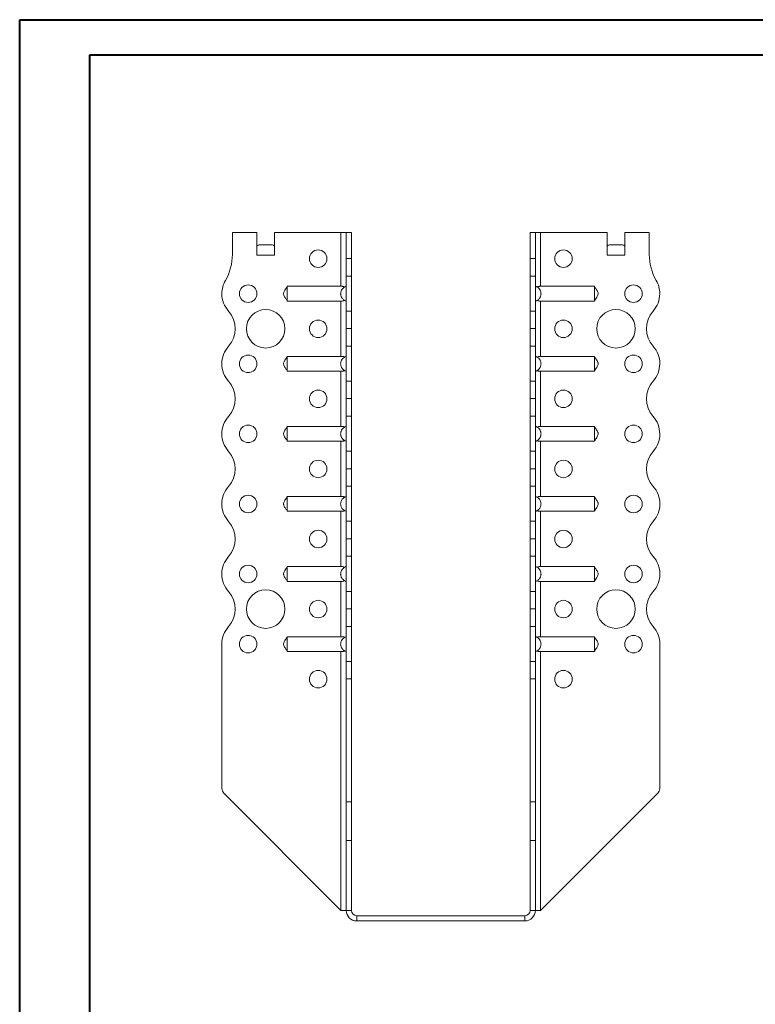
# Model space of a CAD drawing. Header units: millimetres. Extents: x 0 to 210, y 0 to 297.
# Tile 5 of 6: x 0 to 105, y 157 to 297. Entities that reach past the tile are written whole.
import ezdxf

# ---------------------------------------------------------------- set-up
doc = ezdxf.new("R2010")
doc.units = ezdxf.units.MM

msp = doc.modelspace()

# ---------------------------------------------------------------- linework, layer by layer
at = {"color": 7, "linetype": 'Continuous', "lineweight": 40}
for p, q in [((0.08, 0.21), (0.08, 297.21)), ((0.08, 297.21), (210.08, 297.21)), ((10.08, 292.21), (205.08, 292.21)), ((10.08, 5.21), (10.08, 292.21))]:
    msp.add_line(p, q, dxfattribs=at)
at = {"color": 7, "linetype": 'Continuous', "lineweight": 15}
for p, q in [((30.44, 266.86), (30.44, 263.72)), ((33.94, 266.86), (30.44, 266.86)), ((33.94, 263.61), (33.94, 266.86)), ((36.44, 263.61), (36.44, 266.86)), ((45.94, 266.86), (36.44, 266.86)), ((45.94, 266.86), (45.94, 259.17)), ((46.69, 266.86), (45.94, 266.86)), ((47.44, 266.86), (46.69, 266.86)), ((46.69, 263.14), (46.69, 266.86)), ((47.44, 263.14), (47.44, 266.86)), ((72.94, 266.86), (73.69, 266.86)), ((72.94, 263.14), (72.94, 266.86)), ((73.69, 263.14), (73.69, 266.86)), ((74.44, 266.86), (73.69, 266.86)), ((74.44, 259.17), (74.44, 266.86)), ((74.44, 266.86), (83.94, 266.86)), ((83.94, 263.61), (83.94, 266.86)), ((86.44, 263.61), (86.44, 266.86)), ((86.44, 266.86), (89.94, 266.86)), ((89.94, 266.86), (89.94, 263.72)), ((34.26, 265.11), (36.13, 265.11)), ((84.26, 265.11), (86.13, 265.11)), ((33.94, 263.61), (36.44, 263.61)), ((46.69, 263.14), (47.44, 263.14)), ((46.69, 260.64), (46.69, 263.14)), ((47.44, 263.14), (47.44, 260.64)), ((72.94, 263.14), (73.69, 263.14)), ((72.94, 260.64), (72.94, 263.14)), ((73.69, 263.14), (73.69, 260.64)), ((83.94, 263.61), (86.44, 263.61)), ((47.44, 260.64), (46.69, 260.64)), ((46.69, 260.64), (46.69, 255.64)), ((47.44, 255.64), (47.44, 260.64)), ((73.69, 260.64), (72.94, 260.64)), ((72.94, 255.64), (72.94, 260.64)), ((73.69, 255.64), (73.69, 260.64)), ((45.94, 259.17), (38.24, 259.17)), ((74.44, 259.17), (82.14, 259.17)), ((45.94, 257.06), (38.24, 257.06)), ((45.94, 257.06), (45.94, 249.17)), ((74.44, 257.06), (82.14, 257.06)), ((74.44, 249.17), (74.44, 257.06)), ((46.69, 255.64), (47.44, 255.64)), ((46.69, 253.14), (46.69, 255.64)), ((47.44, 255.64), (47.44, 253.14)), ((72.94, 255.64), (73.69, 255.64)), ((72.94, 253.14), (72.94, 255.64)), ((73.69, 255.64), (73.69, 253.14)), ((46.69, 253.14), (47.44, 253.14)), ((46.69, 250.64), (46.69, 253.14)), ((47.44, 253.14), (46.69, 253.14)), ((46.69, 253.14), (46.69, 253.14)), ((47.44, 253.14), (47.44, 250.64)), ((47.44, 253.14), (47.44, 253.14)), ((73.69, 253.14), (72.94, 253.14)), ((72.94, 253.14), (73.69, 253.14)), ((72.94, 253.14), (72.94, 253.14)), ((72.94, 250.64), (72.94, 253.14)), ((73.69, 253.14), (73.69, 253.14)), ((73.69, 253.14), (73.69, 250.64)), ((47.44, 250.64), (46.69, 250.64)), ((46.69, 250.64), (46.69, 245.64)), ((47.44, 245.64), (47.44, 250.64)), ((73.69, 250.64), (72.94, 250.64)), ((72.94, 245.64), (72.94, 250.64)), ((73.69, 245.64), (73.69, 250.64)), ((45.94, 249.17), (38.24, 249.17)), ((74.44, 249.17), (82.14, 249.17)), ((91.44, 248.12), (91.44, 248.12)), ((45.94, 247.06), (38.24, 247.06)), ((45.94, 247.06), (45.94, 239.17)), ((74.44, 247.06), (82.14, 247.06)), ((74.44, 239.17), (74.44, 247.06)), ((46.69, 245.64), (47.44, 245.64)), ((46.69, 243.14), (46.69, 245.64)), ((47.44, 245.64), (47.44, 243.14)), ((72.94, 245.64), (73.69, 245.64)), ((72.94, 243.14), (72.94, 245.64)), ((73.69, 245.64), (73.69, 243.14)), ((47.44, 243.14), (46.69, 243.14)), ((46.69, 243.14), (47.44, 243.14)), ((46.69, 240.64), (46.69, 243.14)), ((46.69, 243.14), (46.69, 243.14)), ((47.44, 243.14), (47.44, 240.64)), ((47.44, 243.14), (47.44, 243.14)), ((72.94, 243.14), (73.69, 243.14)), ((72.94, 240.64), (72.94, 243.14)), ((73.69, 243.14), (72.94, 243.14)), ((72.94, 243.14), (72.94, 243.14)), ((73.69, 243.14), (73.69, 240.64)), ((73.69, 243.14), (73.69, 243.14)), ((47.44, 240.64), (46.69, 240.64)), ((46.69, 240.64), (46.69, 235.64)), ((47.44, 235.64), (47.44, 240.64)), ((73.69, 240.64), (72.94, 240.64)), ((72.94, 235.64), (72.94, 240.64)), ((73.69, 235.64), (73.69, 240.64)), ((45.94, 239.17), (38.24, 239.17)), ((74.44, 239.17), (82.14, 239.17)), ((91.44, 238.11), (91.44, 238.11)), ((45.94, 237.06), (38.24, 237.06)), ((45.94, 237.06), (45.94, 229.17)), ((74.44, 237.06), (82.14, 237.06)), ((74.44, 229.17), (74.44, 237.06)), ((46.69, 235.64), (47.44, 235.64)), ((46.69, 233.14), (46.69, 235.64)), ((47.44, 235.64), (47.44, 233.14)), ((72.94, 235.64), (73.69, 235.64)), ((72.94, 233.14), (72.94, 235.64)), ((73.69, 235.64), (73.69, 233.14)), ((46.69, 233.14), (47.44, 233.14)), ((46.69, 230.64), (46.69, 233.14)), ((47.44, 233.14), (46.69, 233.14)), ((46.69, 233.14), (46.69, 233.14)), ((47.44, 233.14), (47.44, 230.64)), ((47.44, 233.14), (47.44, 233.14)), ((72.94, 233.14), (73.69, 233.14)), ((72.94, 230.64), (72.94, 233.14)), ((73.69, 233.14), (72.94, 233.14)), ((72.94, 233.14), (72.94, 233.14)), ((73.69, 233.14), (73.69, 230.64)), ((73.69, 233.14), (73.69, 233.14)), ((47.44, 230.64), (46.69, 230.64)), ((46.69, 230.64), (46.69, 225.64)), ((47.44, 225.64), (47.44, 230.64)), ((73.69, 230.64), (72.94, 230.64)), ((72.94, 225.64), (72.94, 230.64)), ((73.69, 225.64), (73.69, 230.64)), ((45.94, 229.17), (38.24, 229.17)), ((74.44, 229.17), (82.14, 229.17)), ((91.44, 228.12), (91.44, 228.11)), ((45.94, 227.06), (38.24, 227.06)), ((45.94, 227.06), (45.94, 219.17)), ((74.44, 227.06), (82.14, 227.06)), ((74.44, 219.17), (74.44, 227.06)), ((46.69, 225.64), (47.44, 225.64)), ((46.69, 223.14), (46.69, 225.64)), ((47.44, 225.64), (47.44, 223.14)), ((72.94, 225.64), (73.69, 225.64)), ((72.94, 223.14), (72.94, 225.64)), ((73.69, 225.64), (73.69, 223.14)), ((46.69, 223.14), (47.44, 223.14)), ((46.69, 220.64), (46.69, 223.14)), ((47.44, 223.14), (46.69, 223.14)), ((46.69, 223.14), (46.69, 223.14)), ((47.44, 223.14), (47.44, 220.64)), ((47.44, 223.14), (47.44, 223.14)), ((72.94, 223.14), (73.69, 223.14)), ((72.94, 220.64), (72.94, 223.14)), ((73.69, 223.14), (72.94, 223.14)), ((72.94, 223.14), (72.94, 223.14)), ((73.69, 223.14), (73.69, 220.64)), ((73.69, 223.14), (73.69, 223.14)), ((47.44, 220.64), (46.69, 220.64)), ((46.69, 220.64), (46.69, 215.64)), ((47.44, 215.64), (47.44, 220.64)), ((73.69, 220.64), (72.94, 220.64)), ((72.94, 215.64), (72.94, 220.64)), ((73.69, 215.64), (73.69, 220.64)), ((28.94, 218.11), (28.94, 218.11)), ((45.94, 219.17), (38.24, 219.17)), ((74.44, 219.17), (82.14, 219.17)), ((91.44, 218.12), (91.44, 218.11)), ((45.94, 217.06), (38.24, 217.06)), ((45.94, 217.06), (45.94, 209.17)), ((74.44, 217.06), (82.14, 217.06)), ((74.44, 209.17), (74.44, 217.06)), ((46.69, 215.64), (47.44, 215.64)), ((46.69, 213.14), (46.69, 215.64)), ((47.44, 215.64), (47.44, 213.14)), ((72.94, 215.64), (73.69, 215.64)), ((72.94, 213.14), (72.94, 215.64)), ((73.69, 215.64), (73.69, 213.14)), ((47.44, 213.14), (46.69, 213.14)), ((46.69, 213.14), (47.44, 213.14)), ((46.69, 210.64), (46.69, 213.14)), ((46.69, 213.14), (46.69, 213.14)), ((47.44, 213.14), (47.44, 210.64)), ((47.44, 213.14), (47.44, 213.14)), ((73.69, 213.14), (72.94, 213.14)), ((72.94, 213.14), (73.69, 213.14)), ((72.94, 210.64), (72.94, 213.14)), ((72.94, 213.14), (72.94, 213.14)), ((73.69, 213.14), (73.69, 210.64)), ((73.69, 213.14), (73.69, 213.14)), ((47.44, 210.64), (46.69, 210.64)), ((46.69, 210.64), (46.69, 205.64)), ((47.44, 205.64), (47.44, 210.64)), ((73.69, 210.64), (72.94, 210.64)), ((72.94, 205.64), (72.94, 210.64)), ((73.69, 205.64), (73.69, 210.64)), ((28.94, 208.12), (28.94, 187.53)), ((45.94, 209.17), (38.24, 209.17)), ((74.44, 209.17), (82.14, 209.17)), ((91.44, 208.12), (91.44, 187.53)), ((45.94, 207.06), (38.24, 207.06)), ((45.94, 207.06), (45.94, 170.11)), ((74.44, 207.06), (82.14, 207.06)), ((74.44, 170.11), (74.44, 207.06)), ((46.69, 205.64), (47.44, 205.64)), ((46.69, 203.14), (46.69, 205.64)), ((47.44, 205.64), (47.44, 203.14)), ((72.94, 205.64), (73.69, 205.64)), ((72.94, 203.14), (72.94, 205.64)), ((73.69, 205.64), (73.69, 203.14)), ((47.44, 203.14), (46.69, 203.14)), ((46.69, 185.61), (46.69, 203.14)), ((47.44, 185.61), (47.44, 203.14)), ((73.69, 203.14), (72.94, 203.14)), ((72.94, 185.61), (72.94, 203.14)), ((73.69, 185.61), (73.69, 203.14)), ((45.94, 170.11), (29.24, 186.82)), ((47.44, 185.61), (46.69, 185.61)), ((46.69, 180.11), (46.69, 185.61)), ((47.44, 180.11), (47.44, 185.61)), ((72.94, 185.61), (73.69, 185.61)), ((72.94, 180.11), (72.94, 185.61)), ((73.69, 180.11), (73.69, 185.61)), ((74.44, 170.11), (91.15, 186.82)), ((46.69, 180.11), (47.44, 180.11)), ((46.69, 170.11), (46.69, 180.11)), ((47.44, 170.11), (47.44, 180.11)), ((72.94, 170.11), (72.94, 180.11)), ((72.94, 180.11), (73.69, 180.11)), ((73.69, 170.11), (73.69, 180.11)), ((45.94, 170.11), (46.69, 170.11)), ((46.69, 170.11), (47.44, 170.11)), ((72.94, 170.11), (73.69, 170.11)), ((73.69, 170.11), (74.44, 170.11)), ((48.19, 169.36), (48.19, 168.61)), ((72.19, 169.36), (48.19, 169.36)), ((72.19, 168.61), (48.19, 168.61)), ((72.19, 169.36), (72.19, 168.61))]:
    msp.add_line(p, q, dxfattribs=at)
for centre, radius in [((42.69, 263.11), 1.25), ((77.69, 263.11), 1.25), ((32.69, 258.11), 1.25), ((87.69, 258.11), 1.25), ((35.19, 253.11), 2.75), ((85.19, 253.11), 2.75), ((42.69, 253.11), 1.25), ((77.69, 253.11), 1.25), ((32.69, 248.11), 1.25), ((87.69, 248.11), 1.25), ((42.69, 243.11), 1.25), ((77.69, 243.11), 1.25), ((32.69, 238.11), 1.25), ((87.69, 238.11), 1.25), ((42.69, 233.11), 1.25), ((77.69, 233.11), 1.25), ((32.69, 228.11), 1.25), ((87.69, 228.11), 1.25), ((42.69, 223.11), 1.25), ((77.69, 223.11), 1.25), ((32.69, 218.11), 1.25), ((87.69, 218.11), 1.25), ((35.19, 213.11), 2.75), ((85.19, 213.11), 2.75), ((42.69, 213.11), 1.25), ((77.69, 213.11), 1.25), ((32.69, 208.11), 1.25), ((87.69, 208.11), 1.25), ((42.69, 203.11), 1.25), ((77.69, 203.11), 1.25)]:
    msp.add_circle(centre, radius, dxfattribs=at)
for centre, radius, start, end in [((22.94, 263.72), 7.5, 330.0736, 0), ((97.44, 263.72), 7.5, 180, 209.9264), ((32.69, 258.11), 3.75, 150.0736, 179.9591), ((87.69, 258.11), 3.75, 0.0409, 29.9264), ((32.69, 258.12), 3.75, 180, 221.8123), ((87.69, 258.12), 3.75, 318.1877, 0), ((27.1, 253.11), 3.75, 318.1863, 41.8123), ((93.28, 253.11), 3.75, 138.1877, 221.8196), ((32.69, 248.11), 3.75, 138.1863, 180), ((87.7, 248.12), 3.75, 0, 41.8196), ((32.69, 248.11), 3.75, 180, 221.8137), ((87.69, 248.12), 3.75, 318.1877, 0), ((27.1, 243.11), 3.75, 318.1863, 41.8137), ((93.28, 243.11), 3.75, 138.1877, 221.8123), ((32.69, 238.11), 3.75, 138.1863, 180), ((87.69, 238.11), 3.75, 0, 41.8123), ((32.69, 238.11), 3.75, 180, 221.8137), ((87.7, 238.11), 3.75, 318.1804, 0), ((27.1, 233.11), 3.75, 318.1863, 41.8137), ((93.28, 233.11), 3.75, 138.1804, 221.8196), ((32.69, 228.11), 3.75, 138.1863, 180), ((87.7, 228.12), 3.75, 0, 41.8196), ((32.69, 228.11), 3.75, 180, 221.8137), ((87.7, 228.11), 3.75, 318.1804, 0), ((27.1, 223.11), 3.75, 318.1877, 41.8137), ((93.28, 223.11), 3.75, 138.1804, 221.8196), ((32.69, 218.11), 3.75, 138.1877, 180), ((87.7, 218.12), 3.75, 0, 41.8196), ((32.69, 218.11), 3.75, 180, 221.8196), ((87.7, 218.11), 3.75, 318.1804, 0), ((27.1, 213.11), 3.75, 318.1804, 41.8196), ((93.28, 213.11), 3.75, 138.1804, 221.8196), ((32.69, 208.12), 3.75, 138.1804, 180), ((87.7, 208.12), 3.75, 0, 41.8196), ((29.94, 187.53), 1, 180, 225), ((90.44, 187.53), 1, 315, 0), ((48.19, 170.11), 1.5, 180, 270), ((48.19, 170.11), 0.75, 180, 270), ((72.19, 170.11), 1.5, 270, 0), ((72.19, 170.11), 0.75, 270, 0)]:
    msp.add_arc(centre, radius, start, end, dxfattribs=at)
for centre, start_param, end_param in [((34.26, 263.61), 0, 0.523599), ((36.13, 263.61), 5.759587, 6.283185), ((84.26, 263.61), 0, 0.523599), ((86.13, 263.61), 5.759587, 6.283185)]:
    msp.add_ellipse(centre, major_axis=(0, 1.5), ratio=0.416667, start_param=start_param, end_param=end_param, dxfattribs=at)
for points, knots in [([(38.24, 259.12), (38.23, 259.08), (38.2, 259.01), (38.09, 258.85), (37.95, 258.65), (37.81, 258.42), (37.74, 258.22), (37.74, 258.04), (37.79, 257.87), (37.89, 257.67), (38.02, 257.47), (38.16, 257.3), (38.21, 257.18), (38.24, 257.11)], [0, 0, 0, 0, 0.074836, 0.14371, 0.270797, 0.374245, 0.474653, 0.529435, 0.589306, 0.699735, 0.799242, 0.886571, 1, 1, 1, 1]), ([(38.24, 259.17), (38.24, 259.16), (38.24, 259.14), (38.24, 259.09), (38.24, 259.06), (38.24, 258.99), (38.24, 258.95), (38.24, 258.87), (38.24, 258.82), (38.24, 258.73), (38.24, 258.68), (38.24, 258.58), (38.24, 258.52), (38.24, 258.41), (38.24, 258.35), (38.24, 258.23), (38.24, 258.17), (38.24, 258), (38.24, 257.88), (38.24, 257.65), (38.24, 257.55), (38.24, 257.36), (38.24, 257.28), (38.24, 257.17), (38.24, 257.14), (38.24, 257.09), (38.24, 257.07), (38.24, 257.06)], [0, 0, 0, 0, 0.0625, 0.0625, 0.125, 0.125, 0.1875, 0.1875, 0.25, 0.25, 0.3125, 0.3125, 0.375, 0.375, 0.4375, 0.4375, 0.5, 0.5, 0.625, 0.625, 0.75, 0.75, 0.875, 0.875, 0.9375, 0.9375, 1, 1, 1, 1]), ([(46.69, 257.06), (46.64, 257.07), (46.58, 257.09), (46.47, 257.14), (46.42, 257.17), (46.32, 257.24), (46.28, 257.28), (46.19, 257.36), (46.15, 257.41), (46.08, 257.5), (46.05, 257.55), (45.99, 257.65), (45.97, 257.71), (45.93, 257.82), (45.92, 257.88), (45.9, 258), (45.89, 258.06), (45.89, 258.17), (45.9, 258.23), (45.92, 258.35), (45.93, 258.41), (45.99, 258.58), (46.04, 258.68), (46.19, 258.87), (46.27, 258.95), (46.42, 259.06), (46.47, 259.09), (46.58, 259.14), (46.64, 259.16), (46.69, 259.17)], [0, 0, 0, 0, 0.0625, 0.0625, 0.125, 0.125, 0.1875, 0.1875, 0.25, 0.25, 0.3125, 0.3125, 0.375, 0.375, 0.4375, 0.4375, 0.5, 0.5, 0.5625, 0.5625, 0.625, 0.625, 0.75, 0.75, 0.875, 0.875, 0.9375, 0.9375, 1, 1, 1, 1]), ([(45.94, 259.17), (45.99, 259.17), (46.04, 259.17), (46.14, 259.17), (46.19, 259.16), (46.28, 259.15), (46.32, 259.14), (46.4, 259.12), (46.44, 259.1), (46.47, 259.08)], [0, 0, 0, 0, 0.25, 0.25, 0.5, 0.5, 0.75, 0.75, 1, 1, 1, 1]), ([(73.69, 257.06), (73.75, 257.07), (73.81, 257.09), (73.92, 257.14), (73.97, 257.17), (74.07, 257.24), (74.11, 257.28), (74.2, 257.36), (74.24, 257.41), (74.31, 257.5), (74.34, 257.55), (74.4, 257.65), (74.42, 257.71), (74.46, 257.82), (74.47, 257.88), (74.49, 258), (74.49, 258.06), (74.49, 258.17), (74.49, 258.23), (74.47, 258.35), (74.46, 258.41), (74.4, 258.58), (74.34, 258.68), (74.2, 258.87), (74.12, 258.95), (73.97, 259.06), (73.92, 259.09), (73.81, 259.14), (73.75, 259.16), (73.69, 259.17)], [0, 0, 0, 0, 0.0625, 0.0625, 0.125, 0.125, 0.1875, 0.1875, 0.25, 0.25, 0.3125, 0.3125, 0.375, 0.375, 0.4375, 0.4375, 0.5, 0.5, 0.5625, 0.5625, 0.625, 0.625, 0.75, 0.75, 0.875, 0.875, 0.9375, 0.9375, 1, 1, 1, 1]), ([(74.44, 259.17), (74.39, 259.17), (74.34, 259.17), (74.25, 259.17), (74.2, 259.16), (74.11, 259.15), (74.07, 259.14), (73.98, 259.12), (73.95, 259.1), (73.91, 259.08)], [0, 0, 0, 0, 0.25, 0.25, 0.5, 0.5, 0.75, 0.75, 1, 1, 1, 1]), ([(82.14, 259.17), (82.15, 259.16), (82.14, 259.14), (82.14, 259.09), (82.14, 259.06), (82.14, 258.99), (82.14, 258.95), (82.14, 258.87), (82.14, 258.82), (82.14, 258.73), (82.14, 258.68), (82.14, 258.58), (82.14, 258.52), (82.14, 258.41), (82.14, 258.35), (82.14, 258.23), (82.14, 258.17), (82.14, 258), (82.14, 257.88), (82.14, 257.65), (82.14, 257.55), (82.14, 257.36), (82.14, 257.28), (82.14, 257.17), (82.14, 257.14), (82.14, 257.09), (82.15, 257.07), (82.14, 257.06)], [0, 0, 0, 0, 0.0625, 0.0625, 0.125, 0.125, 0.1875, 0.1875, 0.25, 0.25, 0.3125, 0.3125, 0.375, 0.375, 0.4375, 0.4375, 0.5, 0.5, 0.625, 0.625, 0.75, 0.75, 0.875, 0.875, 0.9375, 0.9375, 1, 1, 1, 1]), ([(82.14, 257.11), (82.16, 257.15), (82.19, 257.22), (82.3, 257.38), (82.44, 257.58), (82.58, 257.81), (82.65, 258.01), (82.65, 258.18), (82.6, 258.36), (82.5, 258.56), (82.37, 258.76), (82.23, 258.92), (82.18, 259.05), (82.14, 259.12)], [0, 0, 0, 0, 0.074836, 0.14371, 0.270797, 0.374245, 0.474653, 0.529435, 0.589306, 0.699735, 0.799242, 0.886571, 1, 1, 1, 1]), ([(46.47, 257.15), (46.44, 257.13), (46.4, 257.11), (46.32, 257.09), (46.28, 257.08), (46.14, 257.06), (46.05, 257.06), (45.94, 257.06)], [0, 0, 0, 0, 0.25, 0.25, 0.5, 0.5, 1, 1, 1, 1]), ([(73.91, 257.15), (73.95, 257.13), (73.98, 257.11), (74.06, 257.09), (74.11, 257.08), (74.24, 257.06), (74.34, 257.06), (74.44, 257.06)], [0, 0, 0, 0, 0.25, 0.25, 0.5, 0.5, 1, 1, 1, 1]), ([(38.24, 249.12), (38.23, 249.08), (38.2, 249.01), (38.09, 248.85), (37.95, 248.65), (37.81, 248.42), (37.74, 248.22), (37.74, 248.04), (37.79, 247.87), (37.89, 247.67), (38.02, 247.47), (38.16, 247.3), (38.21, 247.18), (38.24, 247.11)], [0, 0, 0, 0, 0.074836, 0.14371, 0.270797, 0.374245, 0.474653, 0.529435, 0.589306, 0.699735, 0.799242, 0.886571, 1, 1, 1, 1]), ([(38.24, 249.17), (38.24, 249.16), (38.24, 249.14), (38.24, 249.09), (38.24, 249.06), (38.24, 248.99), (38.24, 248.95), (38.24, 248.87), (38.24, 248.82), (38.24, 248.73), (38.24, 248.68), (38.24, 248.58), (38.24, 248.52), (38.24, 248.41), (38.24, 248.35), (38.24, 248.23), (38.24, 248.17), (38.24, 248), (38.24, 247.88), (38.24, 247.65), (38.24, 247.55), (38.24, 247.36), (38.24, 247.28), (38.24, 247.17), (38.24, 247.14), (38.24, 247.09), (38.24, 247.07), (38.24, 247.06)], [0, 0, 0, 0, 0.0625, 0.0625, 0.125, 0.125, 0.1875, 0.1875, 0.25, 0.25, 0.3125, 0.3125, 0.375, 0.375, 0.4375, 0.4375, 0.5, 0.5, 0.625, 0.625, 0.75, 0.75, 0.875, 0.875, 0.9375, 0.9375, 1, 1, 1, 1]), ([(46.69, 247.06), (46.64, 247.07), (46.58, 247.09), (46.47, 247.14), (46.42, 247.17), (46.32, 247.24), (46.28, 247.28), (46.19, 247.36), (46.15, 247.41), (46.08, 247.5), (46.05, 247.55), (45.99, 247.65), (45.97, 247.71), (45.93, 247.82), (45.92, 247.88), (45.9, 248), (45.89, 248.06), (45.89, 248.17), (45.9, 248.23), (45.92, 248.35), (45.93, 248.41), (45.99, 248.58), (46.04, 248.68), (46.19, 248.87), (46.27, 248.95), (46.42, 249.06), (46.47, 249.09), (46.58, 249.14), (46.64, 249.16), (46.69, 249.17)], [0, 0, 0, 0, 0.0625, 0.0625, 0.125, 0.125, 0.1875, 0.1875, 0.25, 0.25, 0.3125, 0.3125, 0.375, 0.375, 0.4375, 0.4375, 0.5, 0.5, 0.5625, 0.5625, 0.625, 0.625, 0.75, 0.75, 0.875, 0.875, 0.9375, 0.9375, 1, 1, 1, 1]), ([(45.94, 249.17), (45.99, 249.17), (46.04, 249.17), (46.14, 249.17), (46.19, 249.16), (46.28, 249.15), (46.32, 249.14), (46.4, 249.12), (46.44, 249.1), (46.47, 249.08)], [0, 0, 0, 0, 0.25, 0.25, 0.5, 0.5, 0.75, 0.75, 1, 1, 1, 1]), ([(73.69, 247.06), (73.75, 247.07), (73.81, 247.09), (73.92, 247.14), (73.97, 247.17), (74.07, 247.24), (74.11, 247.28), (74.2, 247.36), (74.24, 247.41), (74.31, 247.5), (74.34, 247.55), (74.4, 247.65), (74.42, 247.71), (74.46, 247.82), (74.47, 247.88), (74.49, 248), (74.49, 248.06), (74.49, 248.17), (74.49, 248.23), (74.47, 248.35), (74.46, 248.41), (74.4, 248.58), (74.34, 248.68), (74.2, 248.87), (74.12, 248.95), (73.97, 249.06), (73.92, 249.09), (73.81, 249.14), (73.75, 249.16), (73.69, 249.17)], [0, 0, 0, 0, 0.0625, 0.0625, 0.125, 0.125, 0.1875, 0.1875, 0.25, 0.25, 0.3125, 0.3125, 0.375, 0.375, 0.4375, 0.4375, 0.5, 0.5, 0.5625, 0.5625, 0.625, 0.625, 0.75, 0.75, 0.875, 0.875, 0.9375, 0.9375, 1, 1, 1, 1]), ([(74.44, 249.17), (74.39, 249.17), (74.34, 249.17), (74.25, 249.17), (74.2, 249.16), (74.06, 249.14), (73.98, 249.12), (73.91, 249.08)], [0, 0, 0, 0, 0.25, 0.25, 0.5, 0.5, 1, 1, 1, 1]), ([(82.14, 249.17), (82.15, 249.16), (82.14, 249.14), (82.14, 249.09), (82.14, 249.06), (82.14, 248.99), (82.14, 248.95), (82.14, 248.87), (82.14, 248.82), (82.14, 248.73), (82.14, 248.68), (82.14, 248.58), (82.14, 248.52), (82.14, 248.41), (82.14, 248.35), (82.14, 248.23), (82.14, 248.17), (82.14, 248), (82.14, 247.88), (82.14, 247.65), (82.14, 247.55), (82.14, 247.36), (82.14, 247.28), (82.14, 247.17), (82.14, 247.14), (82.14, 247.09), (82.15, 247.07), (82.14, 247.06)], [0, 0, 0, 0, 0.0625, 0.0625, 0.125, 0.125, 0.1875, 0.1875, 0.25, 0.25, 0.3125, 0.3125, 0.375, 0.375, 0.4375, 0.4375, 0.5, 0.5, 0.625, 0.625, 0.75, 0.75, 0.875, 0.875, 0.9375, 0.9375, 1, 1, 1, 1]), ([(82.14, 247.11), (82.16, 247.15), (82.19, 247.22), (82.3, 247.38), (82.44, 247.58), (82.58, 247.81), (82.65, 248.01), (82.65, 248.18), (82.6, 248.36), (82.5, 248.56), (82.37, 248.76), (82.23, 248.92), (82.18, 249.05), (82.14, 249.12)], [0, 0, 0, 0, 0.074836, 0.14371, 0.270797, 0.374245, 0.474653, 0.529435, 0.589306, 0.699735, 0.799242, 0.886571, 1, 1, 1, 1]), ([(46.47, 247.15), (46.44, 247.13), (46.4, 247.11), (46.32, 247.09), (46.28, 247.08), (46.14, 247.06), (46.05, 247.06), (45.94, 247.06)], [0, 0, 0, 0, 0.25, 0.25, 0.5, 0.5, 1, 1, 1, 1]), ([(73.91, 247.15), (73.95, 247.13), (73.98, 247.11), (74.06, 247.09), (74.11, 247.08), (74.24, 247.06), (74.34, 247.06), (74.44, 247.06)], [0, 0, 0, 0, 0.25, 0.25, 0.5, 0.5, 1, 1, 1, 1]), ([(38.24, 239.12), (38.23, 239.08), (38.2, 239.01), (38.09, 238.85), (37.95, 238.65), (37.81, 238.42), (37.74, 238.22), (37.74, 238.04), (37.79, 237.87), (37.89, 237.67), (38.02, 237.47), (38.16, 237.3), (38.21, 237.18), (38.24, 237.11)], [0, 0, 0, 0, 0.074836, 0.14371, 0.270797, 0.374245, 0.474653, 0.529435, 0.589306, 0.699735, 0.799242, 0.886571, 1, 1, 1, 1]), ([(38.24, 239.17), (38.24, 239.16), (38.24, 239.14), (38.24, 239.09), (38.24, 239.06), (38.24, 238.99), (38.24, 238.95), (38.24, 238.87), (38.24, 238.82), (38.24, 238.73), (38.24, 238.68), (38.24, 238.58), (38.24, 238.52), (38.24, 238.41), (38.24, 238.35), (38.24, 238.23), (38.24, 238.17), (38.24, 238), (38.24, 237.88), (38.24, 237.65), (38.24, 237.55), (38.24, 237.36), (38.24, 237.28), (38.24, 237.17), (38.24, 237.14), (38.24, 237.09), (38.24, 237.07), (38.24, 237.06)], [0, 0, 0, 0, 0.0625, 0.0625, 0.125, 0.125, 0.1875, 0.1875, 0.25, 0.25, 0.3125, 0.3125, 0.375, 0.375, 0.4375, 0.4375, 0.5, 0.5, 0.625, 0.625, 0.75, 0.75, 0.875, 0.875, 0.9375, 0.9375, 1, 1, 1, 1]), ([(46.69, 237.06), (46.64, 237.07), (46.58, 237.09), (46.47, 237.14), (46.42, 237.17), (46.32, 237.24), (46.28, 237.28), (46.19, 237.36), (46.15, 237.41), (46.08, 237.5), (46.05, 237.55), (45.99, 237.65), (45.97, 237.71), (45.93, 237.82), (45.92, 237.88), (45.9, 238), (45.89, 238.06), (45.89, 238.17), (45.9, 238.23), (45.92, 238.35), (45.93, 238.41), (45.99, 238.58), (46.04, 238.68), (46.19, 238.87), (46.27, 238.95), (46.42, 239.06), (46.47, 239.09), (46.58, 239.14), (46.64, 239.16), (46.69, 239.17)], [0, 0, 0, 0, 0.0625, 0.0625, 0.125, 0.125, 0.1875, 0.1875, 0.25, 0.25, 0.3125, 0.3125, 0.375, 0.375, 0.4375, 0.4375, 0.5, 0.5, 0.5625, 0.5625, 0.625, 0.625, 0.75, 0.75, 0.875, 0.875, 0.9375, 0.9375, 1, 1, 1, 1]), ([(45.94, 239.17), (45.99, 239.17), (46.04, 239.17), (46.14, 239.17), (46.19, 239.16), (46.28, 239.15), (46.32, 239.14), (46.4, 239.12), (46.44, 239.1), (46.47, 239.08)], [0, 0, 0, 0, 0.25, 0.25, 0.5, 0.5, 0.75, 0.75, 1, 1, 1, 1]), ([(73.69, 237.06), (73.75, 237.07), (73.81, 237.09), (73.92, 237.14), (73.97, 237.17), (74.07, 237.24), (74.11, 237.28), (74.2, 237.36), (74.24, 237.41), (74.31, 237.5), (74.34, 237.55), (74.4, 237.65), (74.42, 237.71), (74.46, 237.82), (74.47, 237.88), (74.49, 238), (74.49, 238.06), (74.49, 238.17), (74.49, 238.23), (74.47, 238.35), (74.46, 238.41), (74.4, 238.58), (74.34, 238.68), (74.2, 238.87), (74.12, 238.95), (73.97, 239.06), (73.92, 239.09), (73.81, 239.14), (73.75, 239.16), (73.69, 239.17)], [0, 0, 0, 0, 0.0625, 0.0625, 0.125, 0.125, 0.1875, 0.1875, 0.25, 0.25, 0.3125, 0.3125, 0.375, 0.375, 0.4375, 0.4375, 0.5, 0.5, 0.5625, 0.5625, 0.625, 0.625, 0.75, 0.75, 0.875, 0.875, 0.9375, 0.9375, 1, 1, 1, 1]), ([(74.44, 239.17), (74.39, 239.17), (74.34, 239.17), (74.25, 239.17), (74.2, 239.16), (74.06, 239.14), (73.98, 239.12), (73.91, 239.08)], [0, 0, 0, 0, 0.25, 0.25, 0.5, 0.5, 1, 1, 1, 1]), ([(82.14, 239.17), (82.15, 239.16), (82.14, 239.14), (82.14, 239.09), (82.14, 239.06), (82.14, 238.99), (82.14, 238.95), (82.14, 238.87), (82.14, 238.82), (82.14, 238.73), (82.14, 238.68), (82.14, 238.58), (82.14, 238.52), (82.14, 238.41), (82.14, 238.35), (82.14, 238.23), (82.14, 238.17), (82.14, 238), (82.14, 237.88), (82.14, 237.65), (82.14, 237.55), (82.14, 237.36), (82.14, 237.28), (82.14, 237.17), (82.14, 237.14), (82.14, 237.09), (82.15, 237.07), (82.14, 237.06)], [0, 0, 0, 0, 0.0625, 0.0625, 0.125, 0.125, 0.1875, 0.1875, 0.25, 0.25, 0.3125, 0.3125, 0.375, 0.375, 0.4375, 0.4375, 0.5, 0.5, 0.625, 0.625, 0.75, 0.75, 0.875, 0.875, 0.9375, 0.9375, 1, 1, 1, 1]), ([(82.14, 237.11), (82.16, 237.15), (82.19, 237.22), (82.3, 237.38), (82.44, 237.58), (82.58, 237.81), (82.65, 238.01), (82.65, 238.18), (82.6, 238.36), (82.5, 238.56), (82.37, 238.76), (82.23, 238.92), (82.18, 239.05), (82.14, 239.12)], [0, 0, 0, 0, 0.074836, 0.14371, 0.270797, 0.374245, 0.474653, 0.529435, 0.589306, 0.699735, 0.799242, 0.886571, 1, 1, 1, 1]), ([(46.47, 237.15), (46.44, 237.13), (46.4, 237.11), (46.32, 237.09), (46.28, 237.08), (46.14, 237.06), (46.05, 237.06), (45.94, 237.06)], [0, 0, 0, 0, 0.25, 0.25, 0.5, 0.5, 1, 1, 1, 1]), ([(73.91, 237.15), (73.95, 237.13), (73.98, 237.11), (74.06, 237.09), (74.11, 237.08), (74.24, 237.06), (74.34, 237.06), (74.44, 237.06)], [0, 0, 0, 0, 0.25, 0.25, 0.5, 0.5, 1, 1, 1, 1]), ([(38.24, 229.12), (38.23, 229.08), (38.2, 229.01), (38.09, 228.85), (37.95, 228.65), (37.81, 228.42), (37.74, 228.22), (37.74, 228.04), (37.79, 227.87), (37.89, 227.67), (38.02, 227.47), (38.16, 227.3), (38.21, 227.18), (38.24, 227.11)], [0, 0, 0, 0, 0.0748357, 0.1437103, 0.2707967, 0.374245, 0.474653, 0.5294349, 0.5893057, 0.6997351, 0.7992425, 0.886571, 1, 1, 1, 1]), ([(38.24, 229.17), (38.24, 229.16), (38.24, 229.14), (38.24, 229.09), (38.24, 229.06), (38.24, 228.99), (38.24, 228.95), (38.24, 228.87), (38.24, 228.82), (38.24, 228.73), (38.24, 228.68), (38.24, 228.58), (38.24, 228.52), (38.24, 228.41), (38.24, 228.35), (38.24, 228.23), (38.24, 228.17), (38.24, 228), (38.24, 227.88), (38.24, 227.65), (38.24, 227.55), (38.24, 227.36), (38.24, 227.28), (38.24, 227.17), (38.24, 227.14), (38.24, 227.09), (38.24, 227.07), (38.24, 227.06)], [0, 0, 0, 0, 0.0625, 0.0625, 0.125, 0.125, 0.1875, 0.1875, 0.25, 0.25, 0.3125, 0.3125, 0.375, 0.375, 0.4375, 0.4375, 0.5, 0.5, 0.625, 0.625, 0.75, 0.75, 0.875, 0.875, 0.9375, 0.9375, 1, 1, 1, 1]), ([(46.69, 227.06), (46.64, 227.07), (46.58, 227.09), (46.47, 227.14), (46.42, 227.17), (46.32, 227.24), (46.28, 227.28), (46.19, 227.36), (46.15, 227.41), (46.08, 227.5), (46.05, 227.55), (45.99, 227.65), (45.97, 227.71), (45.93, 227.82), (45.92, 227.88), (45.9, 228), (45.89, 228.06), (45.89, 228.17), (45.9, 228.23), (45.92, 228.35), (45.93, 228.41), (45.99, 228.58), (46.04, 228.68), (46.19, 228.87), (46.27, 228.95), (46.42, 229.06), (46.47, 229.09), (46.58, 229.14), (46.64, 229.16), (46.69, 229.17)], [0, 0, 0, 0, 0.0625, 0.0625, 0.125, 0.125, 0.1875, 0.1875, 0.25, 0.25, 0.3125, 0.3125, 0.375, 0.375, 0.4375, 0.4375, 0.5, 0.5, 0.5625, 0.5625, 0.625, 0.625, 0.75, 0.75, 0.875, 0.875, 0.9375, 0.9375, 1, 1, 1, 1]), ([(45.94, 229.17), (45.99, 229.17), (46.04, 229.17), (46.14, 229.17), (46.19, 229.16), (46.28, 229.15), (46.32, 229.14), (46.4, 229.12), (46.44, 229.1), (46.47, 229.08)], [0, 0, 0, 0, 0.25, 0.25, 0.5, 0.5, 0.75, 0.75, 1, 1, 1, 1]), ([(73.69, 227.06), (73.75, 227.07), (73.81, 227.09), (73.92, 227.14), (73.97, 227.17), (74.07, 227.24), (74.11, 227.28), (74.2, 227.36), (74.24, 227.41), (74.31, 227.5), (74.34, 227.55), (74.4, 227.65), (74.42, 227.71), (74.46, 227.82), (74.47, 227.88), (74.49, 228), (74.49, 228.06), (74.49, 228.17), (74.49, 228.23), (74.47, 228.35), (74.46, 228.41), (74.4, 228.58), (74.34, 228.68), (74.2, 228.87), (74.12, 228.95), (73.97, 229.06), (73.92, 229.09), (73.81, 229.14), (73.75, 229.16), (73.69, 229.17)], [0, 0, 0, 0, 0.0625, 0.0625, 0.125, 0.125, 0.1875, 0.1875, 0.25, 0.25, 0.3125, 0.3125, 0.375, 0.375, 0.4375, 0.4375, 0.5, 0.5, 0.5625, 0.5625, 0.625, 0.625, 0.75, 0.75, 0.875, 0.875, 0.9375, 0.9375, 1, 1, 1, 1]), ([(74.44, 229.17), (74.39, 229.17), (74.34, 229.17), (74.25, 229.17), (74.2, 229.16), (74.06, 229.14), (73.98, 229.12), (73.91, 229.08)], [0, 0, 0, 0, 0.25, 0.25, 0.5, 0.5, 1, 1, 1, 1]), ([(82.14, 229.17), (82.15, 229.16), (82.14, 229.14), (82.14, 229.09), (82.14, 229.06), (82.14, 228.99), (82.14, 228.95), (82.14, 228.87), (82.14, 228.82), (82.14, 228.73), (82.14, 228.68), (82.14, 228.58), (82.14, 228.52), (82.14, 228.41), (82.14, 228.35), (82.14, 228.23), (82.14, 228.17), (82.14, 228), (82.14, 227.88), (82.14, 227.65), (82.14, 227.55), (82.14, 227.36), (82.14, 227.28), (82.14, 227.17), (82.14, 227.14), (82.14, 227.09), (82.15, 227.07), (82.14, 227.06)], [0, 0, 0, 0, 0.0625, 0.0625, 0.125, 0.125, 0.1875, 0.1875, 0.25, 0.25, 0.3125, 0.3125, 0.375, 0.375, 0.4375, 0.4375, 0.5, 0.5, 0.625, 0.625, 0.75, 0.75, 0.875, 0.875, 0.9375, 0.9375, 1, 1, 1, 1]), ([(82.14, 227.11), (82.16, 227.15), (82.19, 227.22), (82.3, 227.38), (82.44, 227.58), (82.58, 227.81), (82.65, 228.01), (82.65, 228.18), (82.6, 228.36), (82.5, 228.56), (82.37, 228.76), (82.23, 228.92), (82.18, 229.05), (82.14, 229.12)], [0, 0, 0, 0, 0.074836, 0.14371, 0.270797, 0.374245, 0.474653, 0.529435, 0.589306, 0.699735, 0.799242, 0.886571, 1, 1, 1, 1]), ([(46.47, 227.15), (46.44, 227.13), (46.4, 227.11), (46.32, 227.09), (46.28, 227.08), (46.14, 227.06), (46.05, 227.06), (45.94, 227.06)], [0, 0, 0, 0, 0.25, 0.25, 0.5, 0.5, 1, 1, 1, 1]), ([(73.91, 227.15), (73.95, 227.13), (73.98, 227.11), (74.06, 227.09), (74.11, 227.08), (74.24, 227.06), (74.34, 227.06), (74.44, 227.06)], [0, 0, 0, 0, 0.25, 0.25, 0.5, 0.5, 1, 1, 1, 1]), ([(38.24, 219.12), (38.23, 219.08), (38.2, 219.01), (38.09, 218.85), (37.95, 218.65), (37.81, 218.42), (37.74, 218.22), (37.74, 218.04), (37.79, 217.87), (37.89, 217.67), (38.02, 217.47), (38.16, 217.3), (38.21, 217.18), (38.24, 217.11)], [0, 0, 0, 0, 0.074836, 0.14371, 0.270797, 0.374245, 0.474653, 0.529435, 0.589306, 0.699735, 0.799242, 0.886571, 1, 1, 1, 1]), ([(38.24, 219.17), (38.24, 219.16), (38.24, 219.14), (38.24, 219.09), (38.24, 219.06), (38.24, 218.99), (38.24, 218.95), (38.24, 218.87), (38.24, 218.82), (38.24, 218.73), (38.24, 218.68), (38.24, 218.58), (38.24, 218.52), (38.24, 218.41), (38.24, 218.35), (38.24, 218.23), (38.24, 218.17), (38.24, 218), (38.24, 217.88), (38.24, 217.65), (38.24, 217.55), (38.24, 217.36), (38.24, 217.28), (38.24, 217.17), (38.24, 217.14), (38.24, 217.09), (38.24, 217.07), (38.24, 217.06)], [0, 0, 0, 0, 0.0625, 0.0625, 0.125, 0.125, 0.1875, 0.1875, 0.25, 0.25, 0.3125, 0.3125, 0.375, 0.375, 0.4375, 0.4375, 0.5, 0.5, 0.625, 0.625, 0.75, 0.75, 0.875, 0.875, 0.9375, 0.9375, 1, 1, 1, 1]), ([(46.69, 217.06), (46.64, 217.07), (46.58, 217.09), (46.47, 217.14), (46.42, 217.17), (46.32, 217.24), (46.28, 217.28), (46.19, 217.36), (46.15, 217.41), (46.08, 217.5), (46.05, 217.55), (45.99, 217.65), (45.97, 217.71), (45.93, 217.82), (45.92, 217.88), (45.9, 218), (45.89, 218.06), (45.89, 218.17), (45.9, 218.23), (45.92, 218.35), (45.93, 218.41), (45.99, 218.58), (46.04, 218.68), (46.19, 218.87), (46.27, 218.95), (46.42, 219.06), (46.47, 219.09), (46.58, 219.14), (46.64, 219.16), (46.69, 219.17)], [0, 0, 0, 0, 0.0625, 0.0625, 0.125, 0.125, 0.1875, 0.1875, 0.25, 0.25, 0.3125, 0.3125, 0.375, 0.375, 0.4375, 0.4375, 0.5, 0.5, 0.5625, 0.5625, 0.625, 0.625, 0.75, 0.75, 0.875, 0.875, 0.9375, 0.9375, 1, 1, 1, 1]), ([(45.94, 219.17), (45.99, 219.17), (46.04, 219.17), (46.14, 219.17), (46.19, 219.16), (46.28, 219.15), (46.32, 219.14), (46.4, 219.12), (46.44, 219.1), (46.47, 219.08)], [0, 0, 0, 0, 0.25, 0.25, 0.5, 0.5, 0.75, 0.75, 1, 1, 1, 1]), ([(73.69, 217.06), (73.75, 217.07), (73.81, 217.09), (73.92, 217.14), (73.97, 217.17), (74.07, 217.24), (74.11, 217.28), (74.2, 217.36), (74.24, 217.41), (74.31, 217.5), (74.34, 217.55), (74.4, 217.65), (74.42, 217.71), (74.46, 217.82), (74.47, 217.88), (74.49, 218), (74.49, 218.06), (74.49, 218.17), (74.49, 218.23), (74.47, 218.35), (74.46, 218.41), (74.4, 218.58), (74.34, 218.68), (74.2, 218.87), (74.12, 218.95), (73.97, 219.06), (73.92, 219.09), (73.81, 219.14), (73.75, 219.16), (73.69, 219.17)], [0, 0, 0, 0, 0.0625, 0.0625, 0.125, 0.125, 0.1875, 0.1875, 0.25, 0.25, 0.3125, 0.3125, 0.375, 0.375, 0.4375, 0.4375, 0.5, 0.5, 0.5625, 0.5625, 0.625, 0.625, 0.75, 0.75, 0.875, 0.875, 0.9375, 0.9375, 1, 1, 1, 1]), ([(74.44, 219.17), (74.39, 219.17), (74.34, 219.17), (74.25, 219.17), (74.2, 219.16), (74.06, 219.14), (73.98, 219.12), (73.91, 219.08)], [0, 0, 0, 0, 0.25, 0.25, 0.5, 0.5, 1, 1, 1, 1]), ([(82.14, 219.17), (82.15, 219.16), (82.14, 219.14), (82.14, 219.09), (82.14, 219.06), (82.14, 218.99), (82.14, 218.95), (82.14, 218.87), (82.14, 218.82), (82.14, 218.73), (82.14, 218.68), (82.14, 218.58), (82.14, 218.52), (82.14, 218.41), (82.14, 218.35), (82.14, 218.23), (82.14, 218.17), (82.14, 218), (82.14, 217.88), (82.14, 217.65), (82.14, 217.55), (82.14, 217.36), (82.14, 217.28), (82.14, 217.17), (82.14, 217.14), (82.14, 217.09), (82.15, 217.07), (82.14, 217.06)], [0, 0, 0, 0, 0.0625, 0.0625, 0.125, 0.125, 0.1875, 0.1875, 0.25, 0.25, 0.3125, 0.3125, 0.375, 0.375, 0.4375, 0.4375, 0.5, 0.5, 0.625, 0.625, 0.75, 0.75, 0.875, 0.875, 0.9375, 0.9375, 1, 1, 1, 1]), ([(82.14, 217.11), (82.16, 217.15), (82.19, 217.22), (82.3, 217.38), (82.44, 217.58), (82.58, 217.81), (82.65, 218.01), (82.65, 218.18), (82.6, 218.36), (82.5, 218.56), (82.37, 218.76), (82.23, 218.92), (82.18, 219.05), (82.14, 219.12)], [0, 0, 0, 0, 0.074836, 0.14371, 0.270797, 0.374245, 0.474653, 0.529435, 0.589306, 0.699735, 0.799242, 0.886571, 1, 1, 1, 1]), ([(46.47, 217.15), (46.44, 217.13), (46.4, 217.11), (46.32, 217.09), (46.28, 217.08), (46.14, 217.06), (46.05, 217.06), (45.94, 217.06)], [0, 0, 0, 0, 0.25, 0.25, 0.5, 0.5, 1, 1, 1, 1]), ([(73.91, 217.15), (73.95, 217.13), (73.98, 217.11), (74.06, 217.09), (74.11, 217.08), (74.24, 217.06), (74.34, 217.06), (74.44, 217.06)], [0, 0, 0, 0, 0.25, 0.25, 0.5, 0.5, 1, 1, 1, 1]), ([(38.24, 209.12), (38.23, 209.08), (38.2, 209.01), (38.09, 208.85), (37.95, 208.65), (37.81, 208.42), (37.74, 208.22), (37.74, 208.04), (37.79, 207.87), (37.89, 207.67), (38.02, 207.47), (38.16, 207.3), (38.21, 207.18), (38.24, 207.11)], [0, 0, 0, 0, 0.074836, 0.14371, 0.270797, 0.374245, 0.474653, 0.529435, 0.589306, 0.699735, 0.799242, 0.886571, 1, 1, 1, 1]), ([(38.24, 209.17), (38.24, 209.16), (38.24, 209.14), (38.24, 209.09), (38.24, 209.06), (38.24, 208.99), (38.24, 208.95), (38.24, 208.87), (38.24, 208.82), (38.24, 208.73), (38.24, 208.68), (38.24, 208.58), (38.24, 208.52), (38.24, 208.41), (38.24, 208.35), (38.24, 208.23), (38.24, 208.17), (38.24, 208), (38.24, 207.88), (38.24, 207.65), (38.24, 207.55), (38.24, 207.36), (38.24, 207.28), (38.24, 207.17), (38.24, 207.14), (38.24, 207.09), (38.24, 207.07), (38.24, 207.06)], [0, 0, 0, 0, 0.0625, 0.0625, 0.125, 0.125, 0.1875, 0.1875, 0.25, 0.25, 0.3125, 0.3125, 0.375, 0.375, 0.4375, 0.4375, 0.5, 0.5, 0.625, 0.625, 0.75, 0.75, 0.875, 0.875, 0.9375, 0.9375, 1, 1, 1, 1]), ([(46.69, 207.06), (46.64, 207.07), (46.58, 207.09), (46.47, 207.14), (46.42, 207.17), (46.32, 207.24), (46.28, 207.28), (46.19, 207.36), (46.15, 207.41), (46.08, 207.5), (46.05, 207.55), (45.99, 207.65), (45.97, 207.71), (45.93, 207.82), (45.92, 207.88), (45.9, 208), (45.89, 208.06), (45.89, 208.17), (45.9, 208.23), (45.92, 208.35), (45.93, 208.41), (45.99, 208.58), (46.04, 208.68), (46.19, 208.87), (46.27, 208.95), (46.42, 209.06), (46.47, 209.09), (46.58, 209.14), (46.64, 209.16), (46.69, 209.17)], [0, 0, 0, 0, 0.0625, 0.0625, 0.125, 0.125, 0.1875, 0.1875, 0.25, 0.25, 0.3125, 0.3125, 0.375, 0.375, 0.4375, 0.4375, 0.5, 0.5, 0.5625, 0.5625, 0.625, 0.625, 0.75, 0.75, 0.875, 0.875, 0.9375, 0.9375, 1, 1, 1, 1]), ([(45.94, 209.17), (45.99, 209.17), (46.04, 209.17), (46.14, 209.17), (46.19, 209.16), (46.28, 209.15), (46.32, 209.14), (46.4, 209.12), (46.44, 209.1), (46.47, 209.08)], [0, 0, 0, 0, 0.25, 0.25, 0.5, 0.5, 0.75, 0.75, 1, 1, 1, 1]), ([(73.69, 207.06), (73.75, 207.07), (73.81, 207.09), (73.92, 207.14), (73.97, 207.17), (74.07, 207.24), (74.11, 207.28), (74.2, 207.36), (74.24, 207.41), (74.31, 207.5), (74.34, 207.55), (74.4, 207.65), (74.42, 207.71), (74.46, 207.82), (74.47, 207.88), (74.49, 208), (74.49, 208.06), (74.49, 208.17), (74.49, 208.23), (74.47, 208.35), (74.46, 208.41), (74.4, 208.58), (74.34, 208.68), (74.2, 208.87), (74.12, 208.95), (73.97, 209.06), (73.92, 209.09), (73.81, 209.14), (73.75, 209.16), (73.69, 209.17)], [0, 0, 0, 0, 0.0625, 0.0625, 0.125, 0.125, 0.1875, 0.1875, 0.25, 0.25, 0.3125, 0.3125, 0.375, 0.375, 0.4375, 0.4375, 0.5, 0.5, 0.5625, 0.5625, 0.625, 0.625, 0.75, 0.75, 0.875, 0.875, 0.9375, 0.9375, 1, 1, 1, 1]), ([(74.44, 209.17), (74.39, 209.17), (74.34, 209.17), (74.25, 209.17), (74.2, 209.16), (74.06, 209.14), (73.98, 209.12), (73.91, 209.08)], [0, 0, 0, 0, 0.25, 0.25, 0.5, 0.5, 1, 1, 1, 1]), ([(82.14, 209.17), (82.15, 209.16), (82.14, 209.14), (82.14, 209.09), (82.14, 209.06), (82.14, 208.99), (82.14, 208.95), (82.14, 208.87), (82.14, 208.82), (82.14, 208.73), (82.14, 208.68), (82.14, 208.58), (82.14, 208.52), (82.14, 208.41), (82.14, 208.35), (82.14, 208.23), (82.14, 208.17), (82.14, 208), (82.14, 207.88), (82.14, 207.65), (82.14, 207.55), (82.14, 207.36), (82.14, 207.28), (82.14, 207.17), (82.14, 207.14), (82.14, 207.09), (82.15, 207.07), (82.14, 207.06)], [0, 0, 0, 0, 0.0625, 0.0625, 0.125, 0.125, 0.1875, 0.1875, 0.25, 0.25, 0.3125, 0.3125, 0.375, 0.375, 0.4375, 0.4375, 0.5, 0.5, 0.625, 0.625, 0.75, 0.75, 0.875, 0.875, 0.9375, 0.9375, 1, 1, 1, 1]), ([(82.14, 207.11), (82.16, 207.15), (82.19, 207.22), (82.3, 207.38), (82.44, 207.58), (82.58, 207.81), (82.65, 208.01), (82.65, 208.18), (82.6, 208.36), (82.5, 208.56), (82.37, 208.76), (82.23, 208.92), (82.18, 209.05), (82.14, 209.12)], [0, 0, 0, 0, 0.0748357, 0.1437103, 0.2707967, 0.374245, 0.474653, 0.5294349, 0.5893057, 0.6997351, 0.7992425, 0.886571, 1, 1, 1, 1]), ([(46.47, 207.15), (46.44, 207.13), (46.4, 207.11), (46.32, 207.09), (46.28, 207.08), (46.14, 207.06), (46.05, 207.06), (45.94, 207.06)], [0, 0, 0, 0, 0.25, 0.25, 0.5, 0.5, 1, 1, 1, 1]), ([(73.91, 207.15), (73.95, 207.13), (73.98, 207.11), (74.06, 207.09), (74.11, 207.08), (74.24, 207.06), (74.34, 207.06), (74.44, 207.06)], [0, 0, 0, 0, 0.25, 0.25, 0.5, 0.5, 1, 1, 1, 1])]:
    msp.add_open_spline(points, degree=3, knots=knots, dxfattribs=at)

doc.saveas('drawing.dxf')
